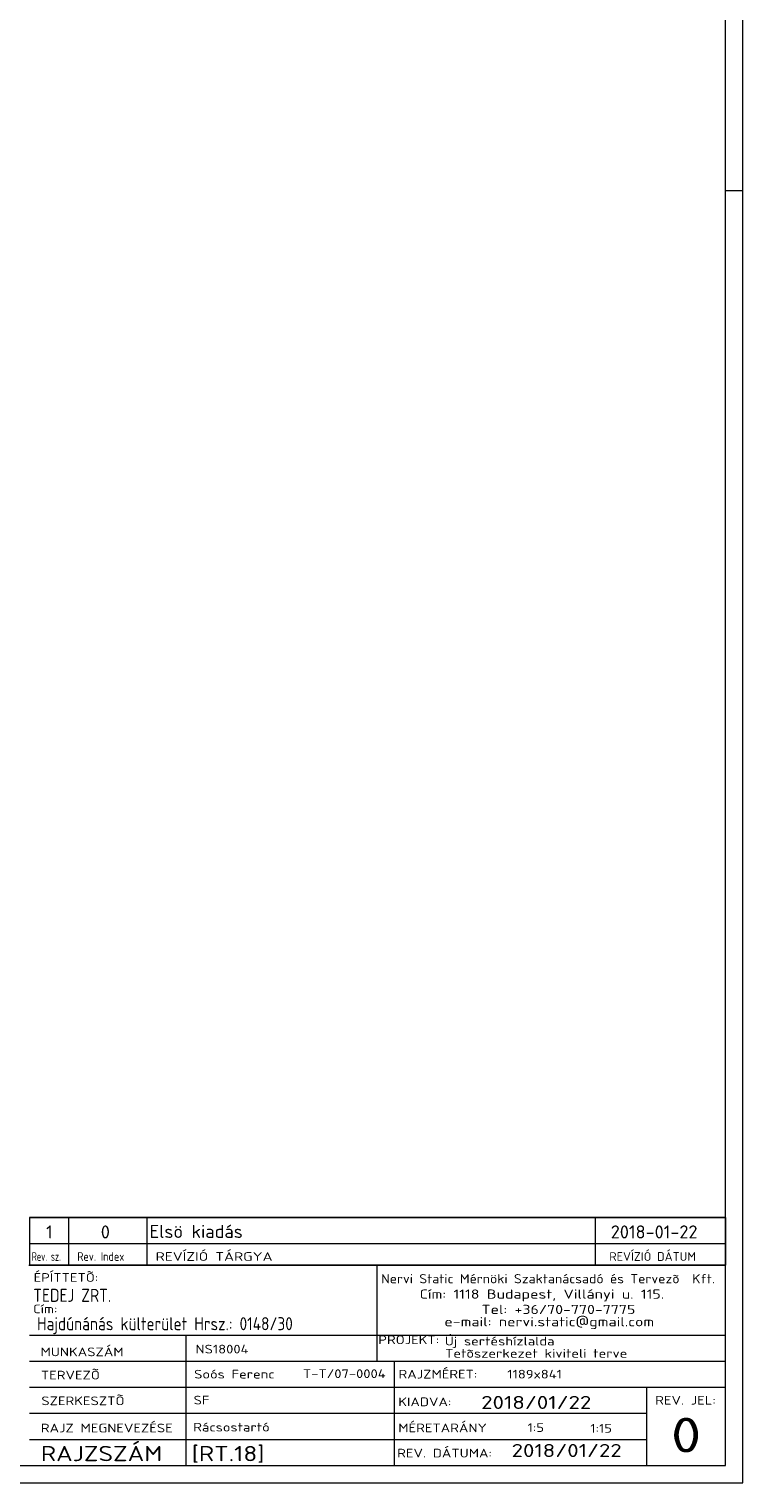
# Model space of a CAD drawing. Header units: millimetres. Extents: x 1 to 1188, y 1 to 840.
# Tile 5 of 6: x 1024 to 1188, y 1 to 335. Entities that reach past the tile are written whole.
import ezdxf

# ---------------------------------------------------------------- set-up
doc = ezdxf.new("R2010")
doc.units = ezdxf.units.MM
doc.header["$LTSCALE"] = 0.6
doc.linetypes.add('XKITLINE00', pattern=[0])
doc.layers.add('DrawingSheet', color=5, linetype='Continuous', lineweight=0)
doc.layers.add('OtherObjectType', color=1, linetype='Continuous', lineweight=0)
doc.styles.add('ISOCPEUR', font='ISOCPEUR.TTF')

msp = doc.modelspace()

# ---------------------------------------------------------------- linework, layer by layer
at = {"layer": 'DrawingSheet', "color": 2, "linetype": 'XKITLINE00', "lineweight": 0}
for p, q in [((1188, 1), (1188, 840)), ((1188, 298), (1184, 298)), ((1, 1), (1188, 1))]:
    msp.add_line(p, q, dxfattribs=at)
at = {"layer": 'DrawingSheet', "color": 3, "linetype": 'XKITLINE00', "lineweight": 0}
for p, q in [((1184, 5), (1184, 836)), ((5, 5), (1184, 5))]:
    msp.add_line(p, q, dxfattribs=at)
at = {"layer": 'OtherObjectType', "color": 7, "linetype": 'XKITLINE00', "lineweight": 0}
for p, q in [((1024, 62.05), (1184, 62.05)), ((1024, 62.05), (1024, 56.05)), ((1033, 62.05), (1033, 56.05)), ((1051, 62.05), (1051, 56.05)), ((1154, 62.05), (1154, 56.05)), ((1184, 62.05), (1184, 56.05)), ((1024, 56.05), (1024, 51.05)), ((1024, 56.05), (1184, 56.05)), ((1033, 56.05), (1033, 51.05)), ((1051, 56.05), (1051, 51.05)), ((1154, 56.05), (1154, 51.05)), ((1184, 56.05), (1184, 51.05)), ((1023.84, 51.05), (1184, 51.05)), ((1184, 51.05), (1024, 51.05)), ((1103.84, 51), (1103.84, 35)), ((1183.98, 5), (1184, 51.05)), ((1023.98, 35), (1183.98, 35)), ((1059.98, 35), (1059.98, 5)), ((1103.84, 35), (1103.84, 29)), ((1023.98, 29), (1107.84, 29)), ((1107.84, 29), (1107.84, 5)), ((1107.84, 29), (1183.84, 29)), ((1023.98, 23), (1183.98, 23)), ((1165.84, 23), (1165.84, 5)), ((1023.98, 17), (1165.84, 17)), ((1023.98, 11), (1165.98, 11)), ((1023.98, 5), (1183.98, 5))]:
    msp.add_line(p, q, dxfattribs=at)
at = {"layer": 'OtherObjectType', "color": 1, "linetype": 'XKITLINE00', "lineweight": 0}
for p, q in [((1184, 62.05), (1024, 62.05)), ((1024, 56.05), (1184, 56.05))]:
    msp.add_line(p, q, dxfattribs=at)

# ---------------------------------------------------------------- texts
at = {"layer": 'OtherObjectType', "color": 7, "style": 'ISOCPEUR'}
for s, height, width, p in [('1', 3, 1.017001, (1027.82, 57.2)), ('0', 3, 1.017001, (1040.4, 57.2)), ('Elsö kiadás', 3, 1.017001, (1051.63, 57.31)), ('2018-01-22', 3, 1.017001, (1157.62, 57.2)), ('Rev. sz.', 2, 0.68, (1024.54, 52.05)), ('Rev. Index', 2, 0.85, (1035, 52.05)), ('REVÍZIÓ TÁRGYA', 2, 1.275, (1053, 52.05)), ('REVÍZIÓ DÁTUM', 2, 1.02, (1157.28, 52.05)), ('ÉPÍTTETÕ:', 2, 1.211571, (1024.96, 47.22)), ('Nervi Static Mérnöki\xa0Szaktanácsadó\xa0és\xa0Tervezõ  Kft.', 2.1176, 1.08375, (1104.84, 46.88)), ('TEDEJ ZRT.', 3, 0.85, (1024.87, 42.62)), ('Cím:\xa01118 Budapest, Villányi u. 115.', 2.1176, 1.250101, (1113.68, 43.35)), ('Cím:', 2, 1.211571, (1024.84, 40)), ('Tel:\xa0+36/70-770-7775', 2.1176, 1.250101, (1127.91, 39.82)), ('Hajdúnánás külterület Hrsz.: 0148/30', 3, 0.85, (1025.73, 36.1)), ('e-mail:\xa0nervi.static@gmail.com', 2.1176, 1.250101, (1119.38, 37)), ('PROJEKT:', 2, 1.211571, (1104.18, 32.9)), ('Új sertéshízlalda', 2, 1.211571, (1119.47, 32.6)), ('MUNKASZÁM', 2, 1.211571, (1026.55, 30.12)), ('NS18004', 2, 1.211571, (1062.17, 30.76)), ('Tetõszerkezet kiviteli terve', 2, 1.211571, (1119.54, 29.78)), ('TERVEZÕ', 2, 1.211571, (1026.63, 24.79)), ('Soós Ferenc', 2, 1.211571, (1061.84, 25)), ('T-T/07-0004', 2, 1.211571, (1086.86, 25.11)), ('RAJZMÉRET:', 2, 1.211571, (1108.84, 25)), ('1189x841', 2, 1.211571, (1133.84, 25)), ('SZERKESZTÕ', 2, 1.211571, (1026.72, 18.87)), ('SF', 2, 1.211571, (1061.72, 19.04)), ('KIADVA:', 2, 1.211571, (1108.78, 18.64)), ('2018/01/22', 3, 1.275, (1127.84, 18)), ('REV. JEL:', 2, 1.211571, (1167.84, 19)), ('RAJZ MEGNEVEZÉSE', 2, 1.211571, (1026.62, 12.62)), ('Rácsostartó', 2, 1.211571, (1061.65, 12.82)), ('MÉRETARÁNY', 2, 1.211571, (1108.78, 12.65)), ('1:5', 2, 1.211571, (1138.51, 12.72)), ('1:15', 2, 1.211571, (1152.92, 12.55)), ('0', 8, 1.275, (1171.45, 8)), ('RAJZSZÁM', 3.5, 1.211571, (1026.62, 6)), ('2018/01/22', 3, 1.275, (1134.83, 6.95)), ('[RT.18]', 3.5, 1.211571, (1061.3, 5.99)), ('REV. DÁTUMA:', 2, 1.211571, (1108.53, 6.85))]:
    msp.add_text(s, height=height, dxfattribs=dict(at, width=width)).set_placement(p)

doc.saveas('drawing.dxf')
